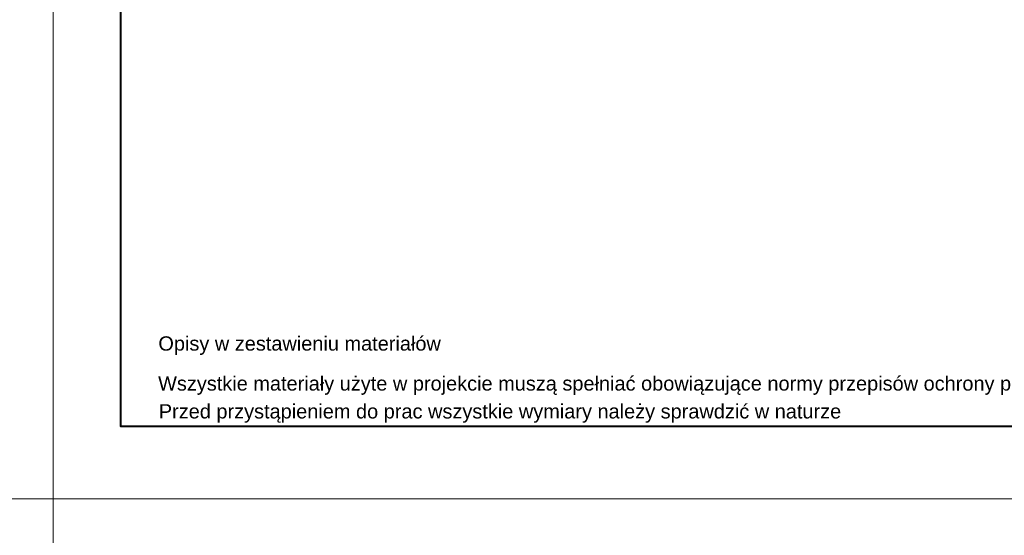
# Model space of a CAD drawing. Header units: centimetres. Extents: x -15121 to 30567, y -60641 to 0.
# Tile 211 of 256: x 10370 to 10919, y -25995 to -25708. Entities that reach past the tile are written whole.
import ezdxf

# ---------------------------------------------------------------- set-up
doc = ezdxf.new("R2010")
doc.units = ezdxf.units.CM
doc.header["$LTSCALE"] = 60
doc.layers.add('A Obramowanie', color=7, linetype='Continuous', lineweight=15, plot=False)
doc.layers.add('A Ramka', color=5, linetype='Continuous', lineweight=40)
doc.layers.add('AIKA tabelka ogólna 25', color=7, linetype='Continuous', lineweight=20)
doc.styles.add('Annotative', font='arial.ttf')

msp = doc.modelspace()

# ---------------------------------------------------------------- linework, layer by layer
at = {"layer": 'A Obramowanie', "transparency": 33554610}
for points in [[(10389.0664, -25975.0194), (8155.9272, -25975.0194), (8155.9272, -24408.9094), (10389.0664, -24408.9094)], [(12622.2057, -25975.0194), (10389.0664, -25975.0194), (10389.0664, -24408.9094), (12622.2057, -24408.9094)], [(12622.2057, -27541.1294), (10389.0664, -27541.1294), (10389.0664, -25975.0194), (12622.2057, -25975.0194)]]:
    msp.add_lwpolyline(points, close=True, dxfattribs=at)
at = {"layer": 'A Ramka', "transparency": 33554610}
msp.add_lwpolyline([(12584.6108, -24449.4644), (10426.6614, -24449.4644), (10426.6614, -25934.4644), (12584.6108, -25934.4644)], close=True, dxfattribs=at)

# ---------------------------------------------------------------- texts
at = {"layer": 'AIKA tabelka ogólna 25', "transparency": 33554610, "style": 'Annotative'}
for s, height, p in [('Opisy w zestawieniu materiałów', 7.954545, (10447.7469, -25892.3974)), ('Wszystkie materiały użyte w projekcie muszą spełniać obowiązujące normy przepisów ochrony przeciwpożarowej ', 7.9545455, (10447.5962, -25914.6577)), ('Przed przystąpieniem do prac wszystkie wymiary należy sprawdzić w naturze', 7.954545, (10447.9946, -25930.1934))]:
    msp.add_text(s, height=height, dxfattribs=at).set_placement(p)

doc.saveas('drawing.dxf')
